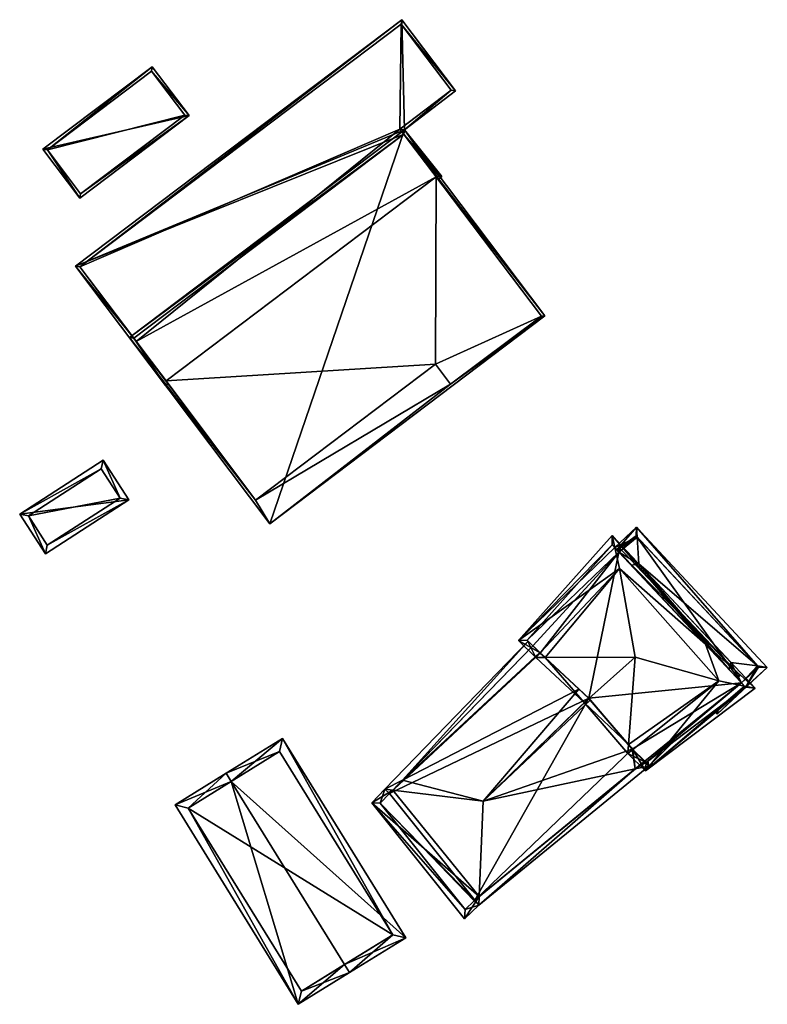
# Model space of a CAD drawing. Header units: inches. Extents: x 2523744 to 2528136, y 1148995 to 1152010.
# Tile 41 of 256: x 2524219 to 2524278, y 1150312 to 1150390. Entities that reach past the tile are written whole.
import ezdxf

# ---------------------------------------------------------------- set-up
doc = ezdxf.new("R2010")
doc.units = ezdxf.units.IN
doc.header["$MEASUREMENT"] = 0
doc.layers.add('Gebaeude Einzelhaus', color=10, linetype='Continuous')

msp = doc.modelspace()

# ---------------------------------------------------------------- meshes
at = {"layer": 'Gebaeude Einzelhaus'}
mesh = msp.add_polyface(dxfattribs=at)
corners = [(2524249.129, 1150390.16, 450.902), (2524249.343, 1150381.429, 452.492), (2524253.39, 1150384.519, 452.485), (2524223.236, 1150370.606, 450.902), (2524249.294, 1150381.079, 452.548), (2524252.301, 1150377.713, 453.555), (2524227.865, 1150364.895, 452.548), (2524230.375, 1150361.154, 453.555), (2524228.052, 1150364.647, 452.617), (2524230.567, 1150361.301, 453.555), (2524251.857, 1150377.691, 453.499), (2524252.008, 1150377.492, 453.555), (2524223.588, 1150370.558, 450.958), (2524249.08, 1150389.81, 450.958), (2524253.04, 1150384.566, 452.429), (2524251.946, 1150377.758, 453.499), (2524248.988, 1150381.473, 452.436), (2524251.946, 1150377.758, 443.616), (2524248.988, 1150381.473, 443.616), (2524253.04, 1150384.566, 443.616), (2524249.08, 1150389.81, 443.616), (2524223.588, 1150370.558, 443.616), (2524228.052, 1150364.647, 443.616), (2524251.857, 1150377.691, 443.616), (2524230.424, 1150361.505, 443.616)]
mesh.append_faces([[corners[k] for k in face] for face in [(15, 11, 10), (15, 5, 11), (14, 1, 16), (16, 1, 15), (15, 1, 5), (13, 2, 14), (14, 2, 1), (12, 0, 13), (13, 0, 2), (6, 3, 12), (12, 3, 0), (9, 7, 8), (8, 7, 6), (6, 7, 3), (5, 10, 11), (5, 4, 10), (6, 7, 8), (8, 7, 9), (4, 3, 6), (6, 3, 7), (5, 1, 4), (4, 1, 3), (3, 1, 0), (0, 1, 2)]], dxfattribs={"color": 13})
mesh.append_faces([[corners[k] for k in face] for face in [(18, 20, 19), (18, 21, 20), (18, 22, 21), (18, 23, 22), (22, 23, 24), (18, 17, 23), (17, 15, 23), (23, 15, 10), (21, 22, 12), (12, 22, 6), (6, 22, 8), (12, 13, 21), (21, 13, 20), (13, 19, 20), (13, 14, 19), (14, 18, 19), (14, 16, 18), (16, 17, 18), (16, 15, 17)]], dxfattribs={"color": 41})
mesh = msp.add_polyface(dxfattribs=at)
corners = [(2524220.659, 1150379.885, 449.104), (2524232.256, 1150382.551, 449.878), (2524229.326, 1150386.431, 449.104), (2524223.589, 1150376.005, 449.878), (2524221.01, 1150379.836, 449.144), (2524229.278, 1150386.081, 449.144), (2524223.638, 1150376.356, 449.838), (2524231.906, 1150382.6, 449.838), (2524231.906, 1150382.6, 444.45), (2524229.278, 1150386.081, 444.451), (2524221.01, 1150379.836, 444.451), (2524223.638, 1150376.356, 444.45)]
mesh.append_faces([[corners[k] for k in face] for face in [(1, 6, 7), (7, 5, 1), (4, 6, 3), (3, 6, 1), (0, 4, 3), (5, 4, 2), (1, 5, 2), (2, 4, 0), (3, 1, 0), (0, 1, 2)]], dxfattribs={"color": 13})
mesh.append_faces([[corners[k] for k in face] for face in [(8, 11, 10), (8, 10, 9), (7, 11, 8), (6, 11, 7), (10, 11, 4), (4, 11, 6), (9, 10, 5), (5, 10, 4), (8, 9, 5), (7, 8, 5)]], dxfattribs={"color": 41})
mesh = msp.add_polyface(dxfattribs=at)
corners = [(2524249.343, 1150381.429, 456.21), (2524238.66, 1150350.184, 451.73), (2524260.49, 1150366.67, 451.73), (2524227.514, 1150364.944, 456.21), (2524249.294, 1150381.079, 456.15), (2524253, 1150361.25, 451.776), (2524260.206, 1150366.655, 451.769), (2524237.531, 1150352.038, 452.253), (2524227.865, 1150364.895, 456.149), (2524251.8, 1150362.85, 452.26), (2524251.857, 1150377.691, 443.616), (2524260.206, 1150366.655, 443.615), (2524251.857, 1150377.691, 453.499), (2524249.294, 1150381.079, 452.548), (2524227.865, 1150364.895, 452.548), (2524228.052, 1150364.647, 452.617), (2524228.052, 1150364.647, 443.616), (2524237.531, 1150352.038, 443.615), (2524251.8, 1150362.85, 443.615), (2524253, 1150361.25, 443.615), (2524230.424, 1150361.505, 443.616)]
mesh.append_faces([[corners[k] for k in face] for face in [(9, 5, 7), (7, 5, 1), (8, 7, 3), (4, 8, 3), (3, 7, 1), (0, 4, 3), (2, 5, 6), (6, 4, 2), (1, 5, 2), (2, 4, 0), (3, 1, 0), (0, 1, 2)]], dxfattribs={"color": 13})
mesh.append_faces([[corners[k] for k in face] for face in [(20, 17, 16), (11, 18, 10), (10, 18, 20), (20, 18, 17), (11, 19, 18), (6, 19, 11), (6, 5, 19), (5, 18, 19), (5, 9, 18), (9, 7, 18), (18, 7, 17), (15, 8, 14), (17, 7, 16), (16, 7, 15), (15, 7, 8), (8, 13, 14), (8, 4, 13), (4, 12, 13), (4, 6, 12), (12, 6, 10), (10, 6, 11)]], dxfattribs={"color": 41})
mesh = msp.add_polyface(dxfattribs=at)
corners = [(2524227.468, 1150352.069, 450.044), (2524218.814, 1150350.944, 449.38), (2524220.851, 1150347.791, 450.044), (2524225.43, 1150355.221, 449.38), (2524221, 1150348.483, 449.956), (2524219.505, 1150350.795, 449.468), (2524226.776, 1150352.218, 449.955), (2524225.281, 1150354.53, 449.468), (2524226.776, 1150352.218, 444.758), (2524225.281, 1150354.53, 444.758), (2524219.505, 1150350.795, 444.758), (2524221, 1150348.483, 444.758)]
mesh.append_faces([[corners[k] for k in face] for face in [(7, 5, 1), (6, 7, 3), (3, 7, 1), (0, 4, 6), (0, 6, 3), (5, 4, 2), (1, 5, 2), (2, 4, 0), (3, 1, 0), (0, 1, 2)]], dxfattribs={"color": 13})
mesh.append_faces([[corners[k] for k in face] for face in [(8, 11, 10), (8, 10, 9), (6, 11, 8), (4, 11, 6), (10, 11, 5), (5, 11, 4), (9, 10, 7), (7, 10, 5), (8, 9, 7), (6, 8, 7)]], dxfattribs={"color": 41})
mesh = msp.add_polyface(dxfattribs=at)
corners = [(2524276.411, 1150337.209, 451.322), (2524274.141, 1150335.065, 451.317), (2524278.131, 1150338.79, 451.317), (2524274.284, 1150335.599, 451.403), (2524277.347, 1150338.898, 451.497), (2524276.082, 1150337.56, 451.464), (2524275.244, 1150339.186, 451.98), (2524275.092, 1150338.617, 451.889), (2524267.945, 1150347.005, 451.98), (2524267.345, 1150346.888, 451.885), (2524274.156, 1150335.502, 451.373), (2524273.908, 1150335.314, 451.317), (2524267.748, 1150349.914, 451.317), (2524267.801, 1150349.124, 451.497), (2524266.021, 1150348.302, 451.317), (2524266.194, 1150348.117, 451.391), (2524266.362, 1150347.937, 451.464), (2524277.425, 1150338.814, 451.464), (2524267.801, 1150349.125, 451.497), (2524267.724, 1150349.208, 451.464), (2524277.425, 1150338.814, 442.229), (2524267.724, 1150349.208, 442.229), (2524266.362, 1150347.937, 442.229), (2524276.082, 1150337.56, 442.229)]
mesh.append_faces([[corners[k] for k in face] for face in [(19, 15, 12), (19, 16, 15), (18, 19, 12), (12, 15, 14), (4, 2, 17), (18, 12, 4), (4, 12, 2), (3, 1, 10), (11, 10, 1), (17, 0, 5), (0, 1, 3), (17, 2, 0), (0, 2, 1), (13, 16, 8), (8, 16, 9), (13, 15, 16), (12, 14, 13), (13, 14, 15), (4, 8, 6), (4, 13, 8), (2, 12, 4), (4, 12, 13), (10, 1, 3), (10, 11, 1), (6, 8, 7), (7, 8, 9), (5, 6, 7), (0, 4, 5), (5, 4, 6), (0, 2, 4), (3, 1, 0), (0, 1, 2)]], dxfattribs={"color": 13})
mesh.append_faces([[corners[k] for k in face] for face in [(20, 23, 21), (21, 23, 22), (20, 17, 23), (23, 17, 5), (21, 22, 19), (19, 22, 16), (19, 18, 21), (18, 4, 21), (21, 4, 20), (4, 17, 20)]], dxfattribs={"color": 41})
mesh = msp.add_polyface(dxfattribs=at)
corners = [(2524267.11, 1150332.661, 455.706), (2524263.59, 1150335.995, 459.722), (2524267.054, 1150331.956, 455.298), (2524263.965, 1150336.327, 459.722), (2524267.659, 1150339.594, 459.722), (2524260.494, 1150339.566, 455.708), (2524259.763, 1150339.563, 455.298), (2524276.316, 1150337.31, 454.627), (2524268.478, 1150330.576, 454.303), (2524277.155, 1150337.145, 454.303), (2524274.295, 1150337.709, 455.409), (2524267.45, 1150332.27, 455.304), (2524273.218, 1150340.618, 454.708), (2524265.816, 1150349.251, 454.303), (2524266.032, 1150348.29, 454.708), (2524266.405, 1150346.628, 455.409), (2524258.386, 1150340.928, 454.303), (2524260.106, 1150339.928, 455.304), (2524263.958, 1150336.335, 459.713), (2524267.421, 1150332.298, 455.335), (2524268.518, 1150331.234, 454.557), (2524276.411, 1150337.209, 454.557), (2524265.825, 1150348.511, 454.556), (2524259.075, 1150340.949, 454.559), (2524260.11, 1150339.924, 455.308), (2524266.362, 1150347.937, 451.464), (2524266.362, 1150347.937, 442.229), (2524265.825, 1150348.511, 442.229), (2524267.345, 1150346.888, 451.885), (2524275.092, 1150338.617, 451.889), (2524276.082, 1150337.56, 451.464), (2524276.411, 1150337.209, 451.322), (2524276.082, 1150337.56, 442.229), (2524276.411, 1150337.209, 442.229), (2524259.075, 1150340.949, 442.229), (2524259.524, 1150340.505, 447.919), (2524259.524, 1150340.505, 454.454), (2524260.073, 1150339.961, 454.885), (2524260.077, 1150339.957, 454.888), (2524259.524, 1150340.505, 447.898), (2524260.11, 1150339.924, 454.914), (2524263.174, 1150337.066, 457.249), (2524263.958, 1150336.335, 457.942), (2524259.524, 1150340.505, 442.229), (2524263.964, 1150336.328, 457.948), (2524264.08, 1150336.193, 458.063), (2524267.421, 1150332.298, 455.227), (2524268.518, 1150331.234, 454.382), (2524268.518, 1150331.234, 442.229), (2524267.45, 1150332.27, 455.205), (2524268.403, 1150331.345, 454.47), (2524268.403, 1150331.345, 442.229), (2524263.958, 1150336.335, 442.229), (2524260.11, 1150339.924, 442.229), (2524267.421, 1150332.298, 442.229)]
mesh.append_faces([[corners[k] for k in face] for face in [(24, 5, 6), (17, 24, 6), (23, 16, 22), (17, 6, 23), (23, 6, 16), (13, 14, 22), (13, 22, 16), (12, 9, 7), (9, 12, 13), (13, 12, 14), (8, 21, 9), (9, 21, 7), (8, 20, 21), (8, 2, 20), (20, 2, 11), (11, 2, 19), (19, 2, 0), (1, 18, 3), (6, 5, 1), (1, 5, 18), (1, 0, 2), (1, 3, 0), (15, 4, 10), (5, 17, 6), (4, 15, 5), (5, 15, 17), (15, 16, 17), (17, 16, 6), (13, 16, 14), (14, 16, 15), (12, 7, 9), (15, 10, 12), (12, 10, 7), (12, 14, 15), (9, 13, 12), (12, 13, 14), (11, 0, 2), (11, 10, 0), (0, 10, 4), (2, 8, 11), (11, 8, 10), (10, 8, 7), (7, 8, 9), (5, 3, 4), (6, 1, 5), (5, 1, 3), (3, 0, 4), (3, 1, 0), (0, 1, 2)]], dxfattribs={"color": 13})
mesh.append_faces([[corners[k] for k in face] for face in [(52, 32, 54), (54, 32, 51), (51, 32, 48), (48, 32, 33), (34, 26, 43), (43, 26, 53), (53, 26, 52), (52, 26, 32), (34, 27, 26), (47, 51, 48), (47, 50, 51), (50, 11, 49), (47, 20, 50), (50, 20, 11), (46, 11, 19), (46, 49, 11), (31, 48, 33), (21, 47, 31), (31, 47, 48), (21, 20, 47), (45, 3, 44), (19, 0, 46), (46, 0, 45), (45, 0, 3), (42, 44, 18), (18, 44, 3), (24, 38, 40), (43, 39, 34), (18, 41, 42), (18, 5, 41), (41, 5, 40), (40, 5, 24), (34, 39, 35), (37, 38, 17), (17, 38, 24), (17, 36, 37), (17, 23, 36), (36, 23, 35), (35, 23, 34), (23, 22, 34), (34, 22, 27), (30, 31, 32), (32, 31, 33), (29, 21, 30), (30, 21, 31), (28, 12, 29), (29, 12, 21), (25, 14, 28), (28, 14, 12), (25, 22, 14), (25, 27, 22), (25, 26, 27), (7, 21, 12)]], dxfattribs={"color": 41})
mesh = msp.add_polyface(dxfattribs=at)
corners = [(2524275.986, 1150338.131, 454.082), (2524266.388, 1150348.299, 454.192), (2524266.426, 1150347.869, 454.374), (2524275.494, 1150338.188, 454.305), (2524275.54, 1150338.139, 454.267), (2524275.758, 1150337.906, 454.085), (2524268.724, 1150330.959, 454.193), (2524270.593, 1150332.805, 454.164), (2524268.654, 1150331.337, 454.372), (2524249.187, 1150329.85, 454.43), (2524259.168, 1150340.857, 454.175), (2524247.79, 1150329.129, 454.148), (2524259.524, 1150340.505, 454.454), (2524260.11, 1150339.924, 454.914), (2524263.174, 1150337.066, 457.249), (2524260.077, 1150339.957, 454.888), (2524260.073, 1150339.961, 454.885), (2524266.385, 1150347.913, 454.34), (2524266.203, 1150348.108, 454.192), (2524248.414, 1150329.053, 454.461), (2524255.595, 1150328.181, 458.063), (2524263.964, 1150336.328, 457.948), (2524264.08, 1150336.193, 458.063), (2524263.958, 1150336.335, 457.942), (2524255.276, 1150320.604, 454.466), (2524246.743, 1150328.055, 453.08), (2524254.104, 1150318.855, 453.024), (2524255.248, 1150319.935, 454.148), (2524267.659, 1150330.734, 454.507), (2524268.518, 1150331.234, 454.382), (2524268.403, 1150331.345, 454.47), (2524267.45, 1150332.27, 455.205), (2524267.421, 1150332.298, 455.227), (2524247.409, 1150328.023, 453.436), (2524254.155, 1150319.591, 453.385), (2524248.149, 1150328.78, 454.19), (2524254.883, 1150320.278, 454.1), (2524254.93, 1150320.321, 454.145), (2524268.389, 1150331.331, 454.47), (2524254.93, 1150320.321, 442.229), (2524254.883, 1150320.278, 442.229), (2524268.389, 1150331.331, 442.229), (2524268.403, 1150331.345, 442.229), (2524248.149, 1150328.78, 442.229), (2524259.524, 1150340.505, 447.919), (2524259.524, 1150340.505, 447.898), (2524259.524, 1150340.505, 442.229), (2524247.409, 1150328.023, 442.229), (2524254.155, 1150319.591, 442.229), (2524263.958, 1150336.335, 442.229), (2524267.421, 1150332.298, 442.229), (2524260.11, 1150339.924, 442.229)]
mesh.append_faces([[corners[k] for k in face] for face in [(28, 29, 6), (6, 29, 8), (28, 38, 29), (29, 38, 30), (37, 24, 27), (36, 37, 27), (27, 28, 6), (27, 24, 28), (35, 11, 19), (25, 34, 26), (26, 34, 27), (27, 34, 36), (35, 33, 11), (11, 33, 25), (25, 33, 34), (11, 9, 19), (2, 17, 1), (1, 17, 18), (10, 9, 11), (10, 12, 9), (4, 3, 0), (0, 5, 4), (6, 8, 7), (1, 0, 2), (2, 0, 3), (28, 32, 20), (20, 32, 22), (28, 31, 32), (28, 30, 31), (28, 29, 30), (28, 6, 29), (29, 6, 8), (24, 28, 20), (24, 27, 28), (28, 27, 6), (24, 26, 27), (24, 25, 26), (24, 19, 25), (25, 19, 11), (24, 20, 19), (9, 20, 14), (14, 20, 23), (23, 20, 21), (21, 20, 22), (9, 19, 20), (9, 11, 19), (2, 1, 17), (17, 1, 18), (12, 9, 16), (16, 9, 15), (15, 9, 13), (13, 9, 14), (12, 10, 9), (9, 10, 11), (6, 7, 8), (4, 0, 3), (4, 5, 0), (0, 2, 3), (0, 1, 2)]], dxfattribs={"color": 13})
mesh.append_faces([[corners[k] for k in face] for face in [(41, 50, 42), (49, 43, 51), (51, 43, 46), (47, 40, 48), (41, 39, 50), (50, 39, 49), (49, 39, 43), (43, 39, 47), (47, 39, 40), (36, 34, 40), (40, 34, 48), (34, 47, 48), (34, 33, 47), (33, 43, 47), (33, 35, 43), (43, 45, 46), (43, 9, 45), (45, 9, 44), (44, 9, 12), (43, 35, 9), (9, 35, 19), (41, 42, 38), (38, 42, 30), (28, 41, 38), (24, 39, 28), (28, 39, 41), (24, 37, 39), (37, 36, 39), (39, 36, 40)]], dxfattribs={"color": 41})
mesh = msp.add_polyface(dxfattribs=at)
corners = [(2524244.585, 1150315.21, 453.142), (2524244.979, 1150314.573, 453.142), (2524249.443, 1150317.331, 450.154), (2524235.6, 1150329.746, 453.142), (2524239.668, 1150333.143, 450.154), (2524235.205, 1150330.384, 453.142), (2524231.145, 1150327.874, 450.487), (2524240.92, 1150312.063, 450.487), (2524248.41, 1150317.575, 450.581), (2524239.424, 1150332.11, 450.582), (2524232.178, 1150327.63, 450.904), (2524241.164, 1150313.095, 450.904), (2524239.424, 1150332.11, 442.229), (2524248.41, 1150317.575, 442.229), (2524232.178, 1150327.63, 442.229), (2524241.164, 1150313.095, 442.229)]
mesh.append_faces([[corners[k] for k in face] for face in [(11, 0, 1), (1, 0, 8), (10, 11, 7), (7, 11, 1), (6, 10, 7), (3, 10, 5), (9, 3, 5), (5, 10, 6), (8, 9, 4), (4, 9, 5), (1, 8, 2), (2, 8, 4), (3, 7, 0), (0, 7, 1), (3, 6, 7), (3, 5, 6), (3, 4, 5), (0, 2, 3), (3, 2, 4), (0, 1, 2)]], dxfattribs={"color": 13})
mesh.append_faces([[corners[k] for k in face] for face in [(13, 15, 14), (13, 14, 12), (0, 15, 13), (11, 15, 0), (0, 13, 8), (14, 15, 10), (10, 15, 11), (12, 14, 3), (3, 14, 10), (9, 12, 3), (13, 12, 8), (8, 12, 9)]], dxfattribs={"color": 41})

doc.saveas('drawing.dxf')
